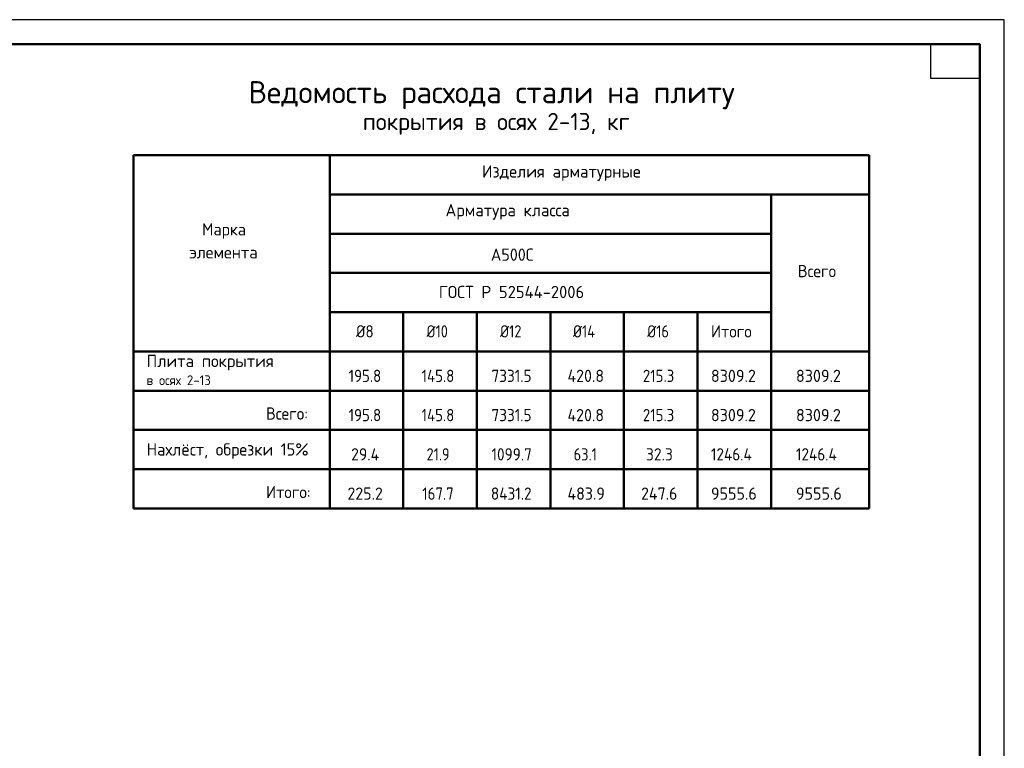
# Model space of a CAD drawing. Header units: millimetres. Extents: x 0 to 42000, y 0 to 29700.
# Tile 3 of 3: x 21920 to 42000, y 14850 to 29700. Entities that reach past the tile are written whole.
import ezdxf

# ---------------------------------------------------------------- set-up
doc = ezdxf.new("R2010")
doc.units = ezdxf.units.MM
doc.layers.add('Standard', color=7, linetype='Continuous', lineweight=25)
doc.styles.add('ISOCPEUR', font='txt')

msp = doc.modelspace()

# ---------------------------------------------------------------- linework, layer by layer
at = {"layer": 'Standard', "color": 7, "linetype": 'Continuous', "lineweight": 35, "transparency": 33554687}
for p, q in [((41500, 27600), (41500, 20500)), ((41500, 27200), (41500, 20100)), ((28242, 20539), (24242, 20539)), ((39242, 20539), (28242, 20539))]:
    msp.add_line(p, q, dxfattribs=at)
at = {"layer": 'Standard', "color": 7, "linetype": 'Continuous', "lineweight": 50, "transparency": 33554687}
for p, q in [((24242, 26939), (24242, 19739)), ((24242, 26939), (39242, 26939)), ((28242, 26939), (28242, 19739)), ((39242, 26939), (39242, 22139)), ((39242, 26939), (39242, 22139)), ((39242, 26939), (39242, 22139)), ((39242, 26939), (39242, 22139)), ((39242, 26939), (39242, 20539)), ((39242, 26939), (39242, 19739)), ((41500, 27100), (41500, 23200)), ((28242, 26139), (39242, 26139)), ((37242, 26139), (37242, 19739)), ((28242, 25339), (28242, 19739)), ((28242, 25339), (37242, 25339)), ((28242, 24539), (37242, 24539)), ((28242, 23739), (37242, 23739)), ((29742, 23739), (29742, 19739)), ((31242, 23739), (31242, 19739)), ((32742, 23739), (32742, 19739)), ((34242, 23739), (34242, 19739)), ((35742, 23739), (35742, 19739)), ((24242, 22939), (28242, 22939)), ((28242, 22939), (39242, 22939)), ((24242, 22139), (28242, 22139)), ((28242, 22139), (39242, 22139)), ((24242, 21339), (28242, 21339)), ((28242, 21339), (39242, 21339)), ((24242, 20539), (28242, 20539)), ((28242, 20539), (39242, 20539)), ((24242, 19739), (28242, 19739)), ((39242, 19739), (24242, 19739)), ((28242, 19739), (39242, 19739))]:
    msp.add_line(p, q, dxfattribs=at)
at = {"layer": 'Standard', "color": 7, "linetype": 'Continuous', "lineweight": 13, "transparency": 33554687}
msp.add_line((28242, 22139), (24242, 22139), dxfattribs=at)
at = {"layer": 'Standard', "color": 7, "linetype": 'Continuous', "lineweight": 25, "transparency": 33554687}
for points in [[(0, 0), (42000, 0), (42000, 29700), (0, 29700), (0, 0)], [(41500, 29200), (41500, 28500), (40500, 28500), (40500, 29200), (41500, 29200)]]:
    msp.add_lwpolyline(points, close=True, dxfattribs=at)
at = {"layer": 'Standard', "color": 7, "linetype": 'Continuous', "lineweight": 50, "transparency": 33554687}
msp.add_lwpolyline([(2000, 29200), (41500, 29200), (41500, 500), (2000, 500), (2000, 29200)], close=True, dxfattribs=at)
at = {"layer": 'Standard', "color": 7, "linetype": 'Continuous', "lineweight": 13, "transparency": 33554687}
msp.add_lwpolyline([(41500, 29200), (2000, 29200), (2000, 6000), (41500, 6000), (41500, 29200)], dxfattribs=at)

# ---------------------------------------------------------------- texts
at = {"layer": 'Standard', "color": 7, "linetype": 'Continuous', "lineweight": 50, "transparency": 33554687, "attachment_point": 7, "style": 'ISOCPEUR'}
for s, insert, char_height, width in [('\\W0.99;Ведомость расхода стали на плиту', (26589, 27875), 450, 10523.28), ('\\W0.98;покрытия в осях 2-13, кг', (28918, 27355), 350, 5785.27)]:
    msp.add_mtext(s, dxfattribs=dict(at, insert=insert, char_height=char_height, width=width))
at = {"layer": 'Standard', "color": 7, "linetype": 'Continuous', "lineweight": 25, "transparency": 33554687, "attachment_point": 7, "style": 'ISOCPEUR'}
for s, insert, char_height, width in [('\\W0.98;Изделия арматурные', (31348, 26414), 250, 3408.53), ('\\W0.98;Арматура класса', (30604, 25625), 250, 2896.63), ('\\W0.95;Марка', (25638, 25234), 250, 1093.33), ('\\W0.97;элемента', (25376, 24834), 250, 1619.97), ('\\W0.95;А500С', (31529, 24786), 250, 1042.91), ('\\W0.95;Всего', (37789, 24452), 250, 992.72), ('\\W0.98;ГОСТ Р 52544-2006', (30467, 24025), 250, 3171.16), ('\\W0.89;Ø8', (28779, 23223), 250, 536.66), ('\\W0.85;Ø10', (30217, 23223), 250, 655.6), ('\\W0.85;Ø12', (31717, 23223), 250, 655.6), ('\\W0.85;Ø14', (33204, 23223), 250, 681.37), ('\\W0.85;Ø16', (34717, 23223), 250, 655.6), ('\\W0.95;Итого', (36017, 23223), 250, 1068.13), ('\\W0.98;Плита покрытия', (24508, 22552), 250, 2721.13), ('\\W0.88;195.8', (28629, 22316), 250, 834.26), ('\\W0.88;145.8', (30117, 22316), 250, 859.77), ('\\W0.90;7331.5', (31542, 22316), 250, 1011.77), ('\\W0.94;420.8', (33092, 22316), 250, 916.95), ('\\W0.88;215.3', (34629, 22316), 250, 834.26), ('\\W0.95;8309.2', (36017, 22316), 250, 1067.86), ('\\W0.95;8309.2', (37751, 22316), 250, 1067.87), ('\\W0.95;в осях 2-13', (24508, 22252), 200, 1534.02), ('\\W0.95;Всего:', (26943, 21548), 250, 1068.13), ('\\W0.88;195.8', (28629, 21516), 250, 834.26), ('\\W0.88;145.8', (30117, 21516), 250, 859.77), ('\\W0.90;7331.5', (31542, 21516), 250, 1011.77), ('\\W0.94;420.8', (33092, 21516), 250, 916.95), ('\\W0.88;215.3', (34629, 21516), 250, 834.26), ('\\W0.95;8309.2', (36017, 21516), 250, 1067.86), ('\\W0.95;8309.2', (37751, 21516), 250, 1067.87), ('\\W0.97;Нахлёст, обрезки 15%%%', (24508, 20748), 250, 3594.53), ('\\W0.93;29.4', (28679, 20716), 250, 740.2), ('\\W0.85;21.9', (30217, 20716), 250, 655.33), ('\\W0.90;1099.7', (31542, 20716), 250, 1011.77), ('\\W0.85;63.1', (33217, 20716), 250, 655.33), ('\\W0.92;32.3', (34692, 20716), 250, 714.77), ('\\W0.90;1246.4', (36017, 20716), 250, 1062.47), ('\\W0.90;1246.4', (37751, 20716), 250, 1062.47), ('\\W0.95;Итого:', (26943, 19948), 250, 1143.46), ('\\W0.94;225.2', (28604, 19916), 250, 891.68), ('\\W0.88;167.7', (30129, 19916), 250, 834.26), ('\\W0.90;8431.2', (31529, 19916), 250, 1037.13), ('\\W0.94;483.9', (33092, 19916), 250, 916.95), ('\\W0.94;247.6', (34592, 19916), 250, 916.95), ('\\W0.95;9555.6', (36017, 19916), 250, 1067.86), ('\\W0.95;9555.6', (37751, 19916), 250, 1067.87)]:
    msp.add_mtext(s, dxfattribs=dict(at, insert=insert, char_height=char_height, width=width))

doc.saveas('drawing.dxf')
